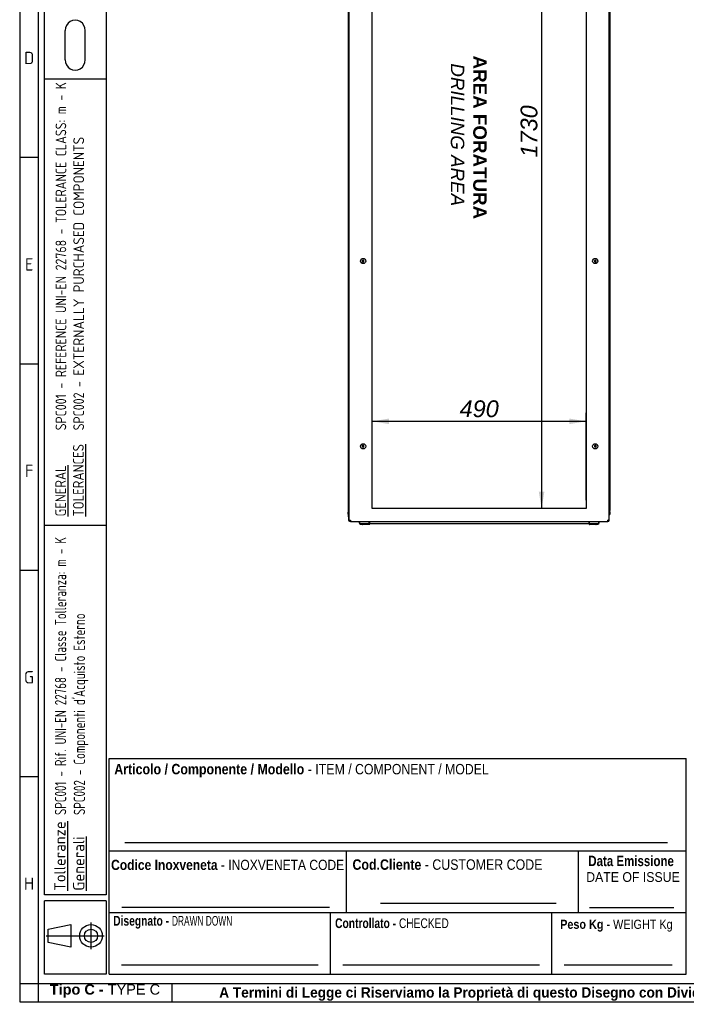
# Paper-space layout 'Layout1' of a CAD drawing. Extents: x 87 to 5769, y 148 to 4026.
# Tile 1 of 10: x 87 to 1615, y 148 to 2406. Entities that reach past the tile are written whole.
import ezdxf
from ezdxf.lldxf.tags import DXFTag

# ---------------------------------------------------------------- set-up
doc = ezdxf.new("R2010")
doc.units = 0
doc.header["$LTSCALE"] = 14.000014
doc.layers.get('0').update_dxf_attribs({"linetype": 'CONTINUOUS'})
for name, color, linetype in [('_TRANSLATION', 7, 'CONTINUOUS'), ('AE00219_03', 7, 'CONTINUOUS'), ('DEFAULT', 7, 'CONTINUOUS'), ('DV6__TRANSLATION', 7, 'CONTINUOUS'), ('F0000001_47', 7, 'CONTINUOUS'), ('F0000001_64', 7, 'CONTINUOUS'), ('M0000000_06', 7, 'CONTINUOUS'), ('M0000000_29', 7, 'CONTINUOUS'), ('M0000000_39', 7, 'CONTINUOUS'), ('M0000000_54', 7, 'CONTINUOUS'), ('SBAVATURE', 7, 'CONTINUOUS')]:
    doc.layers.add(name, color=color, linetype=linetype)
doc.styles.add('SEACAD_ARIAL', font='arial.ttf')
doc.styles.add('SEACAD_ARIAL_NARROW', font='ARIALN.TTF', dxfattribs={"width": 0.8})
doc.styles.add('SEACAD_ARIALB', font='arialbd.ttf', dxfattribs={"width": 0.9})
doc.styles.add('SEACAD_ARIALI', font='ariali.ttf')
doc.styles.add('SEACAD_SOLID_EDGE_ANSI', font='seans.ttf', dxfattribs={"width": 0.9})
doc.styles.add('SEACAD_SOLID_EDGE_ANSIB', font='seansbd.ttf', dxfattribs={"width": 0.9})
tags = doc.linetypes.add('CENTER2', pattern=[28.575, 19.05, -3.175, 3.175, -3.175]).pattern_tags.tags
tags[10:11] = [DXFTag(74, 4), DXFTag(75, 0), DXFTag(340, '0'), DXFTag(46, 0.0), DXFTag(50, 0.0), DXFTag(44, 0.0), DXFTag(45, 0.0)]
tags[8:9] = [DXFTag(74, 4), DXFTag(75, 0), DXFTag(340, '0'), DXFTag(46, 0.0), DXFTag(50, 0.0), DXFTag(44, 0.0), DXFTag(45, 0.0)]
tags[6:7] = [DXFTag(74, 4), DXFTag(75, 0), DXFTag(340, '0'), DXFTag(46, 0.0), DXFTag(50, 0.0), DXFTag(44, 0.0), DXFTag(45, 0.0)]
tags[4:5] = [DXFTag(74, 4), DXFTag(75, 0), DXFTag(340, '0'), DXFTag(46, 0.0), DXFTag(50, 0.0), DXFTag(44, 0.0), DXFTag(45, 0.0)]
doc.dimstyles.new('ISO', dxfattribs={"dimtxt": 16.5, "dimasz": 16.5, "dimexe": 8.25, "dimexo": 8.25, "dimgap": 4.125, "dimtad": 1, "dimdec": 1, "dimtxsty": 'SEACAD_ARIAL', "dimblk1": '_SE_FILLED', "dimblk2": '_SE_FILLED', "dimsah": 1, "dimcen": 8.25, "dimazin": 3, "dimtfac": 0.7, "dimtdec": 3, "dimtmove": 0, "dimatfit": 3})

# ---------------------------------------------------------------- blocks, each defined once
blk = doc.blocks.new('DMBLK120')
at = {"layer": '_TRANSLATION', "linetype": 'CONTINUOUS'}
for points in [[(1277, 2976.7), (1289.8, 2976.7), (1283.4, 3015.2)], [(1277, 1323.7), (1283.4, 1285.2), (1289.8, 1323.7)]]:
    blk.add_hatch(color=7, dxfattribs=at).paths.add_polyline_path(points)
at = {"layer": '_TRANSLATION', "color": 7, "linetype": 'CONTINUOUS'}
for p, q in [((1366.1, 3015.2), (1264.1, 3015.2)), ((1283.4, 3015.2), (1283.4, 1285.2)), ((1366.1, 1285.2), (1264.1, 1285.2))]:
    blk.add_line(p, q, dxfattribs=at)
at = {"layer": '_TRANSLATION', "color": 7, "linetype": 'CONTINUOUS', "style": 'SEACAD_ARIALI'}
blk.add_text('1730', height=38.5, rotation=90, dxfattribs=at).set_placement((1273.8, 2090.3))
blk = doc.blocks.new('_SE_FILLED')
at = {"color": 0}
blk.add_line((0, 0), (-1, 0), dxfattribs=at)
blk.add_solid([(0, 0), (-1, -0.1665), (-1, 0.1665), (0, 0)], dxfattribs=at)
blk = doc.blocks.new('DMBLK121')
at = {"layer": '_TRANSLATION', "linetype": 'CONTINUOUS'}
for points in [[(933.9, 1491.4), (895.4, 1485), (933.9, 1478.6)], [(1346.9, 1491.4), (1346.9, 1478.6), (1385.4, 1485)]]:
    blk.add_hatch(color=7, dxfattribs=at).paths.add_polyline_path(points)
at = {"layer": '_TRANSLATION', "color": 7, "linetype": 'CONTINUOUS'}
for p, q in [((895.4, 1304.5), (895.4, 1504.2)), ((1385.4, 1304.5), (1385.4, 1504.2)), ((1385.4, 1485), (895.4, 1485))]:
    blk.add_line(p, q, dxfattribs=at)
at = {"layer": '_TRANSLATION', "color": 7, "linetype": 'CONTINUOUS', "style": 'SEACAD_ARIALI'}
blk.add_text('490', height=38.5, dxfattribs=at).set_placement((1095.5, 1494.6))

psp = doc.layouts.get("Layout1")

# ---------------------------------------------------------------- linework, layer by layer
at = {"color": 7, "linetype": 'CONTINUOUS'}
for p, q in [((87.28, 4026.24), (87.28, 153.43)), ((191.66, 2314.19), (191.66, 2381.5)), ((237.45, 2314.19), (237.45, 2381.5)), ((285.16, 2270.07), (143.82, 2270.07)), ((129.69, 2089.84), (87.28, 2089.84)), ((129.69, 1616.33), (87.28, 1616.33)), ((129.69, 1142.85), (87.28, 1142.85)), ((1615.08, 217.03), (1615.08, 711.76)), ((129.69, 669.33), (87.28, 669.33)), ((292.23, 499.72), (1615.08, 499.72)), ((914.4, 379.58), (1317.23, 379.58)), ((1393.18, 369.88), (1586.52, 369.88)), ((292.23, 358.38), (1615.08, 358.38)), ((799.58, 217.03), (799.58, 358.38)), ((1307.08, 217.03), (1307.08, 358.38)), ((250.69, 274.63), (250.69, 335.18)), ((147.92, 304.91), (280.97, 304.91)), ((320.49, 238.23), (771.4, 238.23)), ((827.85, 238.23), (1278.75, 238.23)), ((1335.21, 238.23), (1582.7, 238.23)), ((436.72, 153.36), (436.72, 195.77)), ((87.28, 153.43), (5769.29, 153.43))]:
    psp.add_line(p, q, dxfattribs=at)
psp.add_lwpolyline([(204.15, 278.96), (152.25, 289.77), (152.25, 320.05), (204.15, 330.86), (204.15, 278.96)], dxfattribs=at)
for radius in [25.95, 15.14]:
    psp.add_circle((250.69, 304.91), radius, dxfattribs=at)
at = {"layer": 'AE00219_03', "color": 7, "linetype": 'CONTINUOUS'}
for p, q in [((874.4, 1855.03), (872.4, 1853.87)), ((872.4, 1853.87), (872.4, 1851.57)), ((876.4, 1853.87), (874.4, 1855.03)), ((876.4, 1851.57), (876.4, 1853.87)), ((1406.4, 1855.03), (1404.4, 1853.87)), ((1404.4, 1853.87), (1404.4, 1851.57)), ((1408.4, 1853.87), (1406.4, 1855.03)), ((1408.4, 1851.57), (1408.4, 1853.87)), ((872.4, 1851.57), (874.4, 1850.41)), ((874.4, 1850.41), (876.4, 1851.57)), ((1404.4, 1851.57), (1406.4, 1850.41)), ((1406.4, 1850.41), (1408.4, 1851.57)), ((874.4, 1430.03), (872.4, 1428.87)), ((872.4, 1428.87), (872.4, 1426.57)), ((872.4, 1426.57), (874.4, 1425.41)), ((876.4, 1428.87), (874.4, 1430.03)), ((874.4, 1425.41), (876.4, 1426.57)), ((876.4, 1426.57), (876.4, 1428.87)), ((1406.4, 1430.03), (1404.4, 1428.87)), ((1404.4, 1428.87), (1404.4, 1426.57)), ((1404.4, 1426.57), (1406.4, 1425.41)), ((1408.4, 1428.87), (1406.4, 1430.03)), ((1406.4, 1425.41), (1408.4, 1426.57)), ((1408.4, 1426.57), (1408.4, 1428.87))]:
    psp.add_line(p, q, dxfattribs=at)
for centre in [(874.4, 1852.72), (1406.4, 1852.72), (874.4, 1427.72), (1406.4, 1427.72)]:
    psp.add_circle(centre, 6, dxfattribs=at)
at = {"layer": 'DEFAULT', "color": 7, "linetype": 'CONTINUOUS'}
for p, q in [((129.69, 4026.24), (129.69, 153.43)), ((143.82, 399), (143.82, 3962.64)), ((285.16, 3962.64), (285.16, 399)), ((285.16, 1246), (143.82, 1246)), ((292.23, 217.03), (292.23, 711.76)), ((292.23, 711.76), (1615.08, 711.76)), ((835.99, 358.38), (835.99, 499.72)), ((1367.99, 358.38), (1367.99, 499.72)), ((285.16, 399), (143.82, 399)), ((285.16, 385), (143.82, 385)), ((143.82, 217), (143.82, 385)), ((285.16, 385), (285.16, 217)), ((285.16, 217), (143.82, 217)), ((292.23, 217.03), (1615.08, 217.03)), ((87.28, 195.83), (5769.29, 195.83))]:
    psp.add_line(p, q, dxfattribs=at)
for centre, start, end in [((214.56, 2382.18), 358.29915, 181.70085), ((214.56, 2313.51), 178.29915, 1.70085)]:
    psp.add_arc(centre, 22.91, start, end, dxfattribs=at)
at = {"layer": 'DV6__TRANSLATION', "color": 7, "linetype": 'CENTER2'}
for p, q in [((895.4, 1285.22), (895.4, 3015.22)), ((1385.4, 3015.22), (1385.4, 1285.22)), ((1385.4, 1285.22), (895.4, 1285.22))]:
    psp.add_line(p, q, dxfattribs=at)
at = {"layer": 'F0000001_47', "color": 7, "linetype": 'CONTINUOUS'}
for p, q in [((842.4, 1258.02), (842.4, 3042.42)), ((1438.4, 1258.02), (1438.4, 3042.42)), ((842.4, 1258.02), (845.2, 1258.02)), ((845.22, 1255.22), (845.2, 1255.22)), ((845.22, 1255.22), (1435.58, 1255.22)), ((1435.58, 1255.22), (1435.6, 1255.22)), ((1438.4, 1258.02), (1435.6, 1258.02))]:
    psp.add_line(p, q, dxfattribs=at)
for centre, radius, start, end in [((845.2, 1258.02), 2.8, 180, 270), ((999.27, 1257.72), 154.07, 179.8886, 180.9299), ((1281.53, 1257.72), 154.07, 359.0701, 0.1114), ((1435.6, 1258.02), 2.8, 270, 0)]:
    psp.add_arc(centre, radius, start, end, dxfattribs=at)
at = {"layer": 'F0000001_64', "color": 7, "linetype": 'CONTINUOUS'}
for p, q in [((840.9, 1278.38), (840.9, 1280.22)), ((840.9, 1265.72), (840.9, 1271.47)), ((840.9, 1265.72), (840.9, 1265.71)), ((840.9, 1265.72), (842.4, 1265.72)), ((842.4, 1265.71), (840.9, 1265.71)), ((840.9, 1265.71), (840.9, 1258.52))]:
    psp.add_line(p, q, dxfattribs=at)
psp.add_arc((843.7, 1258.52), 2.8, 180, 270, dxfattribs=at)
at = {"layer": 'M0000000_06', "color": 7, "linetype": 'CONTINUOUS'}
for p, q in [((865.15, 1255.22), (865.15, 1252.72)), ((865.9, 1252.72), (865.9, 1255.22)), ((888.4, 1250.22), (868.4, 1250.22)), ((868.4, 1249.47), (872.4, 1249.47)), ((872.4, 1248.47), (872.4, 1250.22)), ((874.4, 1248.22), (872.65, 1248.22)), ((885.4, 1248.22), (874.4, 1248.22)), ((887.15, 1248.22), (885.4, 1248.22)), ((887.4, 1248.47), (887.4, 1250.22)), ((887.4, 1249.47), (888.4, 1249.47)), ((888.4, 1252.72), (888.4, 1255.22)), ((888.4, 1249.47), (888.4, 1252.72)), ((888.4, 1249.47), (889.4, 1249.47)), ((889.4, 1252.72), (889.4, 1255.22)), ((889.4, 1249.47), (889.4, 1252.72)), ((1391.4, 1255.22), (1391.4, 1252.72)), ((1391.4, 1252.72), (1391.4, 1249.47)), ((1392.4, 1249.47), (1391.4, 1249.47)), ((1392.4, 1255.22), (1392.4, 1252.72)), ((1392.4, 1252.72), (1392.4, 1249.47)), ((1412.4, 1250.22), (1392.4, 1250.22)), ((1392.4, 1249.47), (1393.4, 1249.47)), ((1393.4, 1248.47), (1393.4, 1250.22)), ((1395.4, 1248.22), (1393.65, 1248.22)), ((1406.4, 1248.22), (1395.4, 1248.22)), ((1408.15, 1248.22), (1406.4, 1248.22)), ((1408.4, 1248.47), (1408.4, 1250.22)), ((1408.4, 1249.47), (1412.4, 1249.47)), ((1414.9, 1255.22), (1414.9, 1252.72)), ((1415.65, 1252.72), (1415.65, 1255.22))]:
    psp.add_line(p, q, dxfattribs=at)
for centre, radius, start, end in [((868.4, 1252.72), 3.25, 180, 270), ((868.4, 1252.72), 2.5, 180, 270), ((872.65, 1248.47), 0.25, 180, 270), ((887.15, 1248.47), 0.25, 270, 0), ((1393.65, 1248.47), 0.25, 180, 270), ((1408.15, 1248.47), 0.25, 270, 0), ((1412.4, 1252.72), 2.5, 270, 0), ((1412.4, 1252.72), 3.25, 270, 0)]:
    psp.add_arc(centre, radius, start, end, dxfattribs=at)
at = {"layer": 'M0000000_29', "color": 7, "linetype": 'CONTINUOUS'}
for p, q in [((840.4, 3020.22), (840.4, 1280.22)), ((1440.4, 1280.22), (1440.4, 3020.22)), ((842.4, 1280.22), (840.4, 1280.22)), ((1438.4, 1280.22), (1440.4, 1280.22))]:
    psp.add_line(p, q, dxfattribs=at)
at = {"layer": 'M0000000_39', "color": 7, "linetype": 'CONTINUOUS'}
for p, q in [((840.4, 1272.47), (840.4, 1276.52)), ((841.6, 1276.52), (841.6, 1272.47)), ((841.7, 1272.47), (841.7, 1276.42)), ((1439.1, 1272.47), (1439.1, 1276.42)), ((1439.2, 1276.52), (1439.2, 1272.47)), ((1440.4, 1272.47), (1440.4, 1276.52))]:
    psp.add_line(p, q, dxfattribs=at)
for centre, radius, start, end in [((844.1, 1276.52), 3.7, 117.35223, 180), ((841.65, 1272.47), 1.25, 180, 306.8699), ((844.1, 1276.52), 2.5, 132.84364, 180), ((841.65, 1272.47), 0.05, 180, 0), ((844.2, 1276.42), 2.5, 136.05448, 180), ((1436.7, 1276.52), 3.7, 0, 62.64777), ((1436.7, 1276.52), 2.5, 0, 47.15636), ((1436.6, 1276.42), 2.5, 0, 43.94552), ((1439.15, 1272.47), 1.25, 233.1301, 0), ((1439.15, 1272.47), 0.05, 180, 0)]:
    psp.add_arc(centre, radius, start, end, dxfattribs=at)
at = {"layer": 'M0000000_54', "color": 7, "linetype": 'CONTINUOUS'}
psp.add_line((1391.4, 1250.22), (889.4, 1250.22), dxfattribs=at)
at = {"layer": 'SBAVATURE', "color": 7, "linetype": 'CONTINUOUS'}
for p, q in [((328.06, 519.23), (1571.73, 519.23)), ((321.55, 370.64), (797.63, 370.64))]:
    psp.add_line(p, q, dxfattribs=at)

# ---------------------------------------------------------------- texts
at = {"attachment_point": 8}
for s, insert, char_height, width in [('{\\fSolid Edge ANSI|b0||i0||c0|p34;\\C7;\\H28.26871627;\\W1.;D}', (109.02, 2304.35), 28.2687, 35.336), ('{\\fSolid Edge ANSI|b0||i0||c0|p34;\\C7;\\H28.26871627;\\W1.;E}', (108.99, 1830.85), 28.2687, 33.5692), ('{\\fSolid Edge ANSI|b0||i0||c0|p34;\\C7;\\H28.26871627;\\W1.;F}', (108.97, 1357.35), 28.2687, 31.8024), ('{\\fSolid Edge ANSI|b0||i0||c0|p34;\\C7;\\H28.26871627;\\W1.;G}', (108.6, 883.85), 28.2687, 36.2194), ('{\\fSolid Edge ANSI|b0||i0||c0|p34;\\C7;\\H28.26871627;\\W1.;H}', (108.63, 410.35), 28.2687, 37.9862), ('{\\fArial|b1||i0||c0|p34;\\C7;\\H23.8000238;\\W1.;Tipo C - }{\\fArial|b0||i0||c0|p34;\\C7;\\H23.8000238;\\W1.;TYPE C}', (282.61, 162.88), 23.80002, 254.2218), ('{\\fArial|b1||i0||c0|p34;\\C7;\\H23.8000238;\\W0.94;A Termini di Legge ci Riserviamo la Proprietà di questo Disegno con Divieto di Riprodurlo e di Renderlo Comunque Noto a Terzi Senza Nostra Autorizzazione}', (1713.13, 155.92), 23.80002, 2450.1622)]:
    psp.add_mtext(s, dxfattribs=dict(at, insert=insert, char_height=char_height, width=width))
at = {"attachment_point": 1, "rotation": 90}
for s, insert, char_height, width in [('{\\fSolid Edge ANSI|b0|i0|c0|p34;\\W0.84600x;\\C7;SPC001 - REFERENCE UNI-EN 22768 - TOLERANCE CLASS: m - K}\\P{\\fSolid Edge ANSI|b0|i0|c0|p34;\\W0.84600x;\\C7;SPC002 - }{\\fSolid Edge ANSI|b0|i0|c0|p34;\\W0.94000x;\\C7;EXTERNALLY PURCHASED COMPONENTS}', (169.41, 1464.47), 24.50002, 793.5394), ('{\\fSolid Edge ANSI|b1|i0|c0|p34;\\L\\C7;Tolleranze}\\P{\\fSolid Edge ANSI|b1|i0|c0|p34;\\L\\C7;Generali}', (166.46, 408.36), 25.9, 153.1524)]:
    psp.add_mtext(s, dxfattribs=dict(at, insert=insert, char_height=char_height, width=width))
for s, insert, char_height, width, style in [('{\\fSolid Edge ANSI|b0|i0|c0|p34;\\L\\C7;GENERAL}\\P{\\fSolid Edge ANSI|b0|i0|c0|p34;\\L\\C7;TOLERANCES}\\P', (168.67, 1266.8), 24.5, 176.8486, 'SEACAD_SOLID_EDGE_ANSI'), ("{\\fSolid Edge ANSI|b1|i0|c0|p34;\\W0.82000x;\\C7;SPC001 - Rif. UNI-EN 22768 - Classe Tolleranza: m - K}\\P{\\fSolid Edge ANSI|b1|i0|c0|p34;\\W0.82000x;\\C7;SPC002 - Componenti d'Acquisto Esterno}", (168, 582), 25.90003, 652.2319, 'SEACAD_SOLID_EDGE_ANSIB')]:
    psp.add_mtext(s, dxfattribs=dict(at, insert=insert, char_height=char_height, width=width, style=style))
for s, insert, char_height, width, attachment_point, style in [('{\\fArial|b1||i0||c0|p34;\\C7;\\H24.02840883;\\W0.846;Articolo / Componente / Modello}{\\fArial|b0||i0||c0|p34;\\C7;\\H24.02840883;\\W0.846; - ITEM}{\\fArial|b0||i0||c0|p34;\\C7;\\H23.8000238;\\W0.846; / COMPONENT / MODEL}', (304.08, 668.07), 23.80002, 859.4258, 7, 'SEACAD_ARIAL'), ('{\\fArial|b1||i0||c0|p34;\\C7;\\H23.38002338;\\W0.846;Codice Inoxveneta}{\\fArial|b0||i0||c0|p34;\\C7;\\H23.38002338;\\W0.846; - INOXVENETA CODE}', (296.74, 455.6), 23.38002, 535.2535, 7, 'SEACAD_ARIAL'), ('{\\fArial|b1||i0||c0|p34;\\C7;\\H24.02840883;\\W0.846;Cod.Cliente}{\\fArial|b0||i0||c0|p34;\\C7;\\H24.02840883;\\W0.846; - CUSTOMER CODE}', (850, 456.01), 24.02841, 441.371, 7, 'SEACAD_ARIAL'), ('{\\fArial|b1||i0||c0|p34;\\C7;\\H23.8000238;\\W0.792;Data Emissione}', (1390.54, 464.42), 23.8, 201.0037, 7, 'SEACAD_ARIALB'), ('{\\fArial|b0||i0||c0|p34;\\C7;\\H22.4000224;\\W0.9;DATE OF ISSUE}', (1385.69, 428.26), 22.4, 211.6319, 7, 'SEACAD_ARIAL'), ('{\\fArial|b1||i0||c0|p34;\\C7;\\H22.4000224;\\W0.752;Disegnato - }{\\fArial Narrow|b0||i0||c0|p34;\\C7;\\H22.22502223;\\W0.752;\\T1.;DRAWN DOWN}', (437.98, 321.31), 22.22502, 278.3366, 8, 'SEACAD_ARIAL_NARROW'), ('{\\fArial|b1||i0||c0|p34;\\C7;\\H22.4000224;\\W0.752;Controllato - }{\\fArial|b0||i0||c0|p34;\\C7;\\H22.22502223;\\W0.752;\\T1.;CHECKED}{\\fArial|b1||i0||c0|p34;\\C7;\\H22.4000224;\\W0.752; }', (940.4, 322.37), 22.40002, 263.6604, 8, 'SEACAD_ARIALB'), ('{\\fArial|b1||i0||c0|p34;\\C7;\\H21.000021;\\W0.846;Peso Kg}{\\fArial|b0||i0||c0|p34;\\C7;\\H21.000021;\\W0.846; - WEIGHT Kg}', (1325.97, 314.42), 21.00002, 262.2591, 7, 'SEACAD_ARIAL')]:
    psp.add_mtext(s, dxfattribs=dict(insert=insert, char_height=char_height, width=width, attachment_point=attachment_point, style=style))
at = {"layer": '_TRANSLATION', "insert": (1116.3, 2142.44), "char_height": 30.80003, "width": 393.0734, "attachment_point": 5, "rotation": 270}
psp.add_mtext('{\\fArial|b0||i0||c0|p34;\\C7;\\H30.8000308;\\W1.; }{\\fArial|b1||i0||c0|p34;\\C7;\\H30.8000308;\\W1.;AREA FORATURA \\P}{\\fArial|b0||i1||c0|p34;\\C7;\\H30.8000308;\\W1.;DRILLING AREA}', dxfattribs=at)

# ---------------------------------------------------------------- dimensions: what is measured, and where the dimension line sits
at = {"layer": '_TRANSLATION', "color": 7, "linetype": 'CONTINUOUS'}
dim = psp.add_linear_dim(base=(1283.39, 3015.22), p1=(1385.4, 3015.22), p2=(1385.4, 1285.22), angle=270, text='\\A1;<>', dimstyle='ISO', override={"dimtxt": 38.500039, "dimasz": 38.500039, "dimexe": 19.250019, "dimexo": 19.250019, "dimgap": 9.62501, "dimcen": 19.250019}, dxfattribs=at)
dim.commit()
dim.dimension.update_dxf_attribs({"geometry": 'DMBLK120', "text_midpoint": (1283.39, 2150.22), "dimtype": 161})
dim = psp.add_linear_dim(base=(895.4, 1484.98), p1=(1385.4, 1285.22), p2=(895.4, 1285.22), text='\\A1;<>', dimstyle='ISO', override={"dimtxt": 38.500039, "dimasz": 38.500039, "dimexe": 19.250019, "dimexo": 19.250019, "dimgap": 9.62501, "dimcen": 19.250019}, dxfattribs=at)
dim.commit()
dim.dimension.update_dxf_attribs({"geometry": 'DMBLK121', "text_midpoint": (1140.4, 1484.98), "dimtype": 160})

doc.saveas('drawing.dxf')
